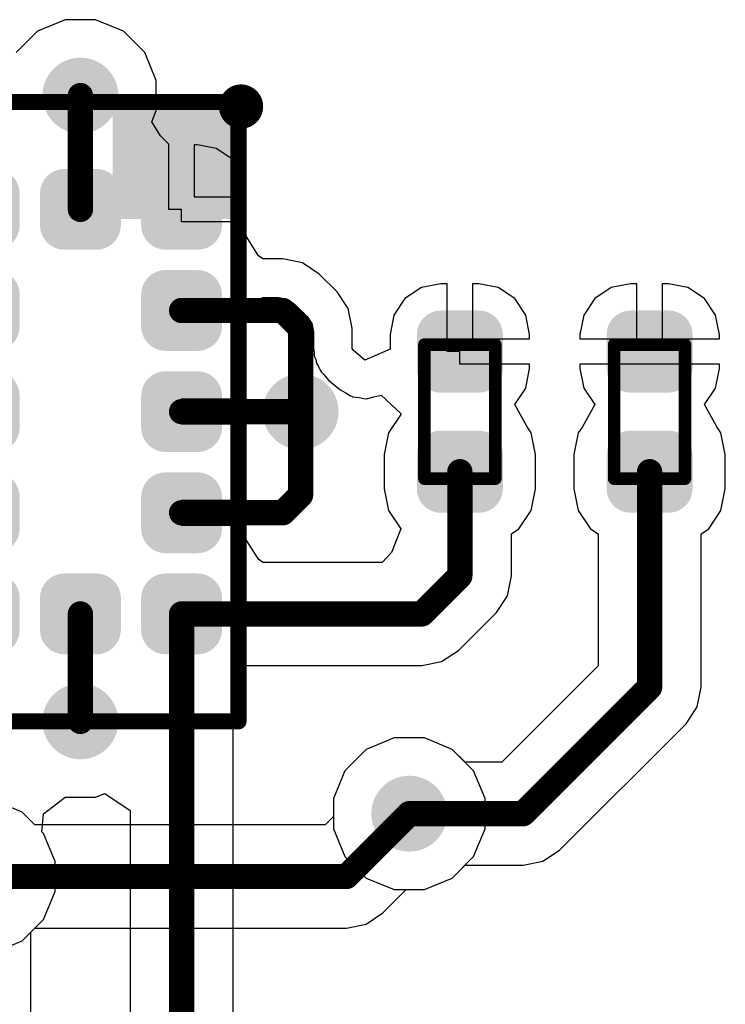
# Model space of a CAD drawing. Header units: inches. Extents: x 0 to 41, y 0 to 25.4.
# Tile 5 of 12: x 20 to 25.6, y 8 to 15.8. Entities that reach past the tile are written whole.
import ezdxf

# ---------------------------------------------------------------- set-up
doc = ezdxf.new("R2010")
doc.units = ezdxf.units.IN
for name, color, linetype in [('BOTTOM', 5, 'Continuous'), ('TOP', 1, 'Continuous'), ('Top Assembly', 56, 'Continuous'), ('Top Overlay', 2, 'Continuous'), ('Top Solder', 216, 'Continuous'), ('Via Holes', 16, 'Continuous')]:
    doc.layers.add(name, color=color, linetype=linetype)

# ---------------------------------------------------------------- blocks, each defined once
blk = doc.blocks.new('RES_0402_1876')
at = {"layer": 'TOP'}
h = blk.add_hatch(color=1, dxfattribs=at)
edge = h.paths.add_edge_path()
edge.add_arc((-0.3402, -0.1498), 0.1402, 270, 360)
edge.add_line((-0.2, -0.1498), (-0.2, 0.1498))
edge.add_arc((-0.3402, 0.1498), 0.1402, 0, 90)
edge.add_line((-0.3402, 0.29), (-0.6098, 0.29))
edge.add_arc((-0.6098, 0.1498), 0.1402, 90, 180)
edge.add_line((-0.75, 0.1498), (-0.75, -0.1498))
edge.add_arc((-0.6098, -0.1498), 0.1402, 180, 270)
edge.add_line((-0.6098, -0.29), (-0.3402, -0.29))
h = blk.add_hatch(color=1, dxfattribs=at)
edge = h.paths.add_edge_path()
edge.add_arc((0.3402, 0.1498), 0.1402, 90, 180)
edge.add_line((0.2, 0.1498), (0.2, -0.1498))
edge.add_arc((0.3402, -0.1498), 0.1402, 180, 270)
edge.add_line((0.3402, -0.29), (0.6098, -0.29))
edge.add_arc((0.6098, -0.1498), 0.1402, 270, 360)
edge.add_line((0.75, -0.1498), (0.75, 0.1498))
edge.add_arc((0.6098, 0.1498), 0.1402, 0, 90)
edge.add_line((0.6098, 0.29), (0.3402, 0.29))
at = {"layer": 'Top Solder'}
h = blk.add_hatch(color=216, dxfattribs=at)
edge = h.paths.add_edge_path()
edge.add_arc((-0.3402, -0.1498), 0.1902, 270, 360)
edge.add_line((-0.15, -0.1498), (-0.15, 0.1498))
edge.add_arc((-0.3402, 0.1498), 0.1902, 0, 90)
edge.add_line((-0.3402, 0.34), (-0.6098, 0.34))
edge.add_arc((-0.6098, 0.1498), 0.1902, 90, 180)
edge.add_line((-0.8, 0.1498), (-0.8, -0.1498))
edge.add_arc((-0.6098, -0.1498), 0.1902, 180, 270)
edge.add_line((-0.6098, -0.34), (-0.3402, -0.34))
h = blk.add_hatch(color=216, dxfattribs=at)
edge = h.paths.add_edge_path()
edge.add_arc((0.3402, 0.1498), 0.1902, 90, 180)
edge.add_line((0.15, 0.1498), (0.15, -0.1498))
edge.add_arc((0.3402, -0.1498), 0.1902, 180, 270)
edge.add_line((0.3402, -0.34), (0.6098, -0.34))
edge.add_arc((0.6098, -0.1498), 0.1902, 270, 360)
edge.add_line((0.8, -0.1498), (0.8, 0.1498))
edge.add_arc((0.6098, 0.1498), 0.1902, 0, 90)
edge.add_line((0.6098, 0.34), (0.3402, 0.34))
at = {"layer": 'Top Assembly', "const_width": 0.1}
for points in [[(-0.53, 0.28), (-0.53, -0.28)], [(-0.53, 0.28), (0.53, 0.28)], [(0.53, 0.28), (0.53, -0.28)], [(-0.53, -0.28), (0.53, -0.28)]]:
    blk.add_lwpolyline(points, dxfattribs=at)
at = {"layer": 'Top Assembly', "const_width": 0.05}
for points in [[(-0.555, 0.28, 1), (-0.505, 0.28, 1)], [(-0.555, 0.28, 1), (-0.505, 0.28, 1)], [(0.505, 0.28, 1), (0.555, 0.28, 1)], [(0.505, 0.28, 1), (0.555, 0.28, 1)], [(-0.555, -0.28, 1), (-0.505, -0.28, 1)], [(-0.555, -0.28, 1), (-0.505, -0.28, 1)], [(0.505, -0.28, 1), (0.555, -0.28, 1)], [(0.505, -0.28, 1), (0.555, -0.28, 1)]]:
    blk.add_lwpolyline(points, format="xyb", close=True, dxfattribs=at)
blk = doc.blocks.new('VL53L4CDV0DH_1_1902')
at = {"layer": 'TOP'}
h = blk.add_hatch(color=1, dxfattribs=at)
edge = h.paths.add_edge_path()
edge.add_arc((-1.475, 0.925), 0.125, 0, 90)
edge.add_line((-1.475, 1.05), (-1.725, 1.05))
edge.add_arc((-1.725, 0.925), 0.125, 90, 180)
edge.add_line((-1.85, 0.925), (-1.85, 0.675))
edge.add_arc((-1.725, 0.675), 0.125, 180, 270)
edge.add_line((-1.725, 0.55), (-1.475, 0.55))
edge.add_arc((-1.475, 0.675), 0.125, 270, 360)
edge.add_line((-1.35, 0.675), (-1.35, 0.925))
h = blk.add_hatch(color=1, dxfattribs=at)
edge = h.paths.add_edge_path()
edge.add_arc((-0.675, 0.925), 0.125, 0, 90)
edge.add_line((-0.675, 1.05), (-0.925, 1.05))
edge.add_arc((-0.925, 0.925), 0.125, 90, 180)
edge.add_line((-1.05, 0.925), (-1.05, 0.675))
edge.add_arc((-0.925, 0.675), 0.125, 180, 270)
edge.add_line((-0.925, 0.55), (-0.675, 0.55))
edge.add_arc((-0.675, 0.675), 0.125, 270, 360)
edge.add_line((-0.55, 0.675), (-0.55, 0.925))
h = blk.add_hatch(color=1, dxfattribs=at)
edge = h.paths.add_edge_path()
edge.add_arc((0.125, 0.925), 0.125, 0, 90)
edge.add_line((0.125, 1.05), (-0.125, 1.05))
edge.add_arc((-0.125, 0.925), 0.125, 90, 180)
edge.add_line((-0.25, 0.925), (-0.25, 0.675))
edge.add_arc((-0.125, 0.675), 0.125, 180, 270)
edge.add_line((-0.125, 0.55), (0.125, 0.55))
edge.add_arc((0.125, 0.675), 0.125, 270, 360)
edge.add_line((0.25, 0.675), (0.25, 0.925))
h = blk.add_hatch(color=1, dxfattribs=at)
edge = h.paths.add_edge_path()
edge.add_arc((0.925, 0.925), 0.125, 0, 90)
edge.add_line((0.925, 1.05), (0.675, 1.05))
edge.add_arc((0.675, 0.925), 0.125, 90, 180)
edge.add_line((0.55, 0.925), (0.55, 0.675))
edge.add_arc((0.675, 0.675), 0.125, 180, 270)
edge.add_line((0.675, 0.55), (0.925, 0.55))
edge.add_arc((0.925, 0.675), 0.125, 270, 360)
edge.add_line((1.05, 0.675), (1.05, 0.925))
h = blk.add_hatch(color=1, dxfattribs=at)
edge = h.paths.add_edge_path()
edge.add_arc((1.725, 0.925), 0.125, 0, 90)
edge.add_line((1.725, 1.05), (1.475, 1.05))
edge.add_arc((1.475, 0.925), 0.125, 90, 180)
edge.add_line((1.35, 0.925), (1.35, 0.675))
edge.add_arc((1.475, 0.675), 0.125, 180, 270)
edge.add_line((1.475, 0.55), (1.725, 0.55))
edge.add_arc((1.725, 0.675), 0.125, 270, 360)
edge.add_line((1.85, 0.675), (1.85, 0.925))
h = blk.add_hatch(color=1, dxfattribs=at)
edge = h.paths.add_edge_path()
edge.add_arc((-1.475, 0.125), 0.125, 0, 90)
edge.add_line((-1.475, 0.25), (-1.725, 0.25))
edge.add_arc((-1.725, 0.125), 0.125, 90, 180)
edge.add_line((-1.85, 0.125), (-1.85, -0.125))
edge.add_arc((-1.725, -0.125), 0.125, 180, 270)
edge.add_line((-1.725, -0.25), (-1.475, -0.25))
edge.add_arc((-1.475, -0.125), 0.125, 270, 360)
edge.add_line((-1.35, -0.125), (-1.35, 0.125))
h = blk.add_hatch(color=1, dxfattribs=at)
edge = h.paths.add_edge_path()
edge.add_arc((1.725, 0.125), 0.125, 0, 90)
edge.add_line((1.725, 0.25), (1.475, 0.25))
edge.add_arc((1.475, 0.125), 0.125, 90, 180)
edge.add_line((1.35, 0.125), (1.35, -0.125))
edge.add_arc((1.475, -0.125), 0.125, 180, 270)
edge.add_line((1.475, -0.25), (1.725, -0.25))
edge.add_arc((1.725, -0.125), 0.125, 270, 360)
edge.add_line((1.85, -0.125), (1.85, 0.125))
h = blk.add_hatch(color=1, dxfattribs=at)
edge = h.paths.add_edge_path()
edge.add_arc((-1.475, -0.675), 0.125, 0, 90)
edge.add_line((-1.475, -0.55), (-1.725, -0.55))
edge.add_arc((-1.725, -0.675), 0.125, 90, 180)
edge.add_line((-1.85, -0.675), (-1.85, -0.925))
edge.add_arc((-1.725, -0.925), 0.125, 180, 270)
edge.add_line((-1.725, -1.05), (-1.475, -1.05))
edge.add_arc((-1.475, -0.925), 0.125, 270, 360)
edge.add_line((-1.35, -0.925), (-1.35, -0.675))
h = blk.add_hatch(color=1, dxfattribs=at)
edge = h.paths.add_edge_path()
edge.add_arc((-0.675, -0.675), 0.125, 0, 90)
edge.add_line((-0.675, -0.55), (-0.925, -0.55))
edge.add_arc((-0.925, -0.675), 0.125, 90, 180)
edge.add_line((-1.05, -0.675), (-1.05, -0.925))
edge.add_arc((-0.925, -0.925), 0.125, 180, 270)
edge.add_line((-0.925, -1.05), (-0.675, -1.05))
edge.add_arc((-0.675, -0.925), 0.125, 270, 360)
edge.add_line((-0.55, -0.925), (-0.55, -0.675))
h = blk.add_hatch(color=1, dxfattribs=at)
edge = h.paths.add_edge_path()
edge.add_arc((0.125, -0.675), 0.125, 0, 90)
edge.add_line((0.125, -0.55), (-0.125, -0.55))
edge.add_arc((-0.125, -0.675), 0.125, 90, 180)
edge.add_line((-0.25, -0.675), (-0.25, -0.925))
edge.add_arc((-0.125, -0.925), 0.125, 180, 270)
edge.add_line((-0.125, -1.05), (0.125, -1.05))
edge.add_arc((0.125, -0.925), 0.125, 270, 360)
edge.add_line((0.25, -0.925), (0.25, -0.675))
h = blk.add_hatch(color=1, dxfattribs=at)
edge = h.paths.add_edge_path()
edge.add_arc((0.925, -0.675), 0.125, 0, 90)
edge.add_line((0.925, -0.55), (0.675, -0.55))
edge.add_arc((0.675, -0.675), 0.125, 90, 180)
edge.add_line((0.55, -0.675), (0.55, -0.925))
edge.add_arc((0.675, -0.925), 0.125, 180, 270)
edge.add_line((0.675, -1.05), (0.925, -1.05))
edge.add_arc((0.925, -0.925), 0.125, 270, 360)
edge.add_line((1.05, -0.925), (1.05, -0.675))
h = blk.add_hatch(color=1, dxfattribs=at)
edge = h.paths.add_edge_path()
edge.add_arc((1.725, -0.675), 0.125, 0, 90)
edge.add_line((1.725, -0.55), (1.475, -0.55))
edge.add_arc((1.475, -0.675), 0.125, 90, 180)
edge.add_line((1.35, -0.675), (1.35, -0.925))
edge.add_arc((1.475, -0.925), 0.125, 180, 270)
edge.add_line((1.475, -1.05), (1.725, -1.05))
edge.add_arc((1.725, -0.925), 0.125, 270, 360)
edge.add_line((1.85, -0.925), (1.85, -0.675))
at = {"layer": 'Top Assembly'}
blk.add_hatch(color=56, dxfattribs=at).paths.add_polyline_path([(1.524, -1.25), (2.45, -1.25), (2.45, -0.254), (1.524, -0.254)])
at = {"layer": 'Top Solder'}
h = blk.add_hatch(color=216, dxfattribs=at)
edge = h.paths.add_edge_path()
edge.add_arc((-1.475, 0.925), 0.195, 0, 90)
edge.add_line((-1.475, 1.12), (-1.725, 1.12))
edge.add_arc((-1.725, 0.925), 0.195, 90, 180)
edge.add_line((-1.92, 0.925), (-1.92, 0.675))
edge.add_arc((-1.725, 0.675), 0.195, 180, 270)
edge.add_line((-1.725, 0.48), (-1.475, 0.48))
edge.add_arc((-1.475, 0.675), 0.195, 270, 360)
edge.add_line((-1.28, 0.675), (-1.28, 0.925))
h = blk.add_hatch(color=216, dxfattribs=at)
edge = h.paths.add_edge_path()
edge.add_arc((-0.675, 0.925), 0.195, 0, 90)
edge.add_line((-0.675, 1.12), (-0.925, 1.12))
edge.add_arc((-0.925, 0.925), 0.195, 90, 180)
edge.add_line((-1.12, 0.925), (-1.12, 0.675))
edge.add_arc((-0.925, 0.675), 0.195, 180, 270)
edge.add_line((-0.925, 0.48), (-0.675, 0.48))
edge.add_arc((-0.675, 0.675), 0.195, 270, 360)
edge.add_line((-0.48, 0.675), (-0.48, 0.925))
h = blk.add_hatch(color=216, dxfattribs=at)
edge = h.paths.add_edge_path()
edge.add_arc((0.125, 0.925), 0.195, 0, 90)
edge.add_line((0.125, 1.12), (-0.125, 1.12))
edge.add_arc((-0.125, 0.925), 0.195, 90, 180)
edge.add_line((-0.32, 0.925), (-0.32, 0.675))
edge.add_arc((-0.125, 0.675), 0.195, 180, 270)
edge.add_line((-0.125, 0.48), (0.125, 0.48))
edge.add_arc((0.125, 0.675), 0.195, 270, 360)
edge.add_line((0.32, 0.675), (0.32, 0.925))
h = blk.add_hatch(color=216, dxfattribs=at)
edge = h.paths.add_edge_path()
edge.add_arc((0.925, 0.925), 0.195, 0, 90)
edge.add_line((0.925, 1.12), (0.675, 1.12))
edge.add_arc((0.675, 0.925), 0.195, 90, 180)
edge.add_line((0.48, 0.925), (0.48, 0.675))
edge.add_arc((0.675, 0.675), 0.195, 180, 270)
edge.add_line((0.675, 0.48), (0.925, 0.48))
edge.add_arc((0.925, 0.675), 0.195, 270, 360)
edge.add_line((1.12, 0.675), (1.12, 0.925))
h = blk.add_hatch(color=216, dxfattribs=at)
edge = h.paths.add_edge_path()
edge.add_arc((1.725, 0.925), 0.195, 0, 90)
edge.add_line((1.725, 1.12), (1.475, 1.12))
edge.add_arc((1.475, 0.925), 0.195, 90, 180)
edge.add_line((1.28, 0.925), (1.28, 0.675))
edge.add_arc((1.475, 0.675), 0.195, 180, 270)
edge.add_line((1.475, 0.48), (1.725, 0.48))
edge.add_arc((1.725, 0.675), 0.195, 270, 360)
edge.add_line((1.92, 0.675), (1.92, 0.925))
h = blk.add_hatch(color=216, dxfattribs=at)
edge = h.paths.add_edge_path()
edge.add_arc((-1.475, 0.125), 0.195, 0, 90)
edge.add_line((-1.475, 0.32), (-1.725, 0.32))
edge.add_arc((-1.725, 0.125), 0.195, 90, 180)
edge.add_line((-1.92, 0.125), (-1.92, -0.125))
edge.add_arc((-1.725, -0.125), 0.195, 180, 270)
edge.add_line((-1.725, -0.32), (-1.475, -0.32))
edge.add_arc((-1.475, -0.125), 0.195, 270, 360)
edge.add_line((-1.28, -0.125), (-1.28, 0.125))
h = blk.add_hatch(color=216, dxfattribs=at)
edge = h.paths.add_edge_path()
edge.add_arc((1.725, 0.125), 0.195, 0, 90)
edge.add_line((1.725, 0.32), (1.475, 0.32))
edge.add_arc((1.475, 0.125), 0.195, 90, 180)
edge.add_line((1.28, 0.125), (1.28, -0.125))
edge.add_arc((1.475, -0.125), 0.195, 180, 270)
edge.add_line((1.475, -0.32), (1.725, -0.32))
edge.add_arc((1.725, -0.125), 0.195, 270, 360)
edge.add_line((1.92, -0.125), (1.92, 0.125))
h = blk.add_hatch(color=216, dxfattribs=at)
edge = h.paths.add_edge_path()
edge.add_arc((-1.475, -0.675), 0.195, 0, 90)
edge.add_line((-1.475, -0.48), (-1.725, -0.48))
edge.add_arc((-1.725, -0.675), 0.195, 90, 180)
edge.add_line((-1.92, -0.675), (-1.92, -0.925))
edge.add_arc((-1.725, -0.925), 0.195, 180, 270)
edge.add_line((-1.725, -1.12), (-1.475, -1.12))
edge.add_arc((-1.475, -0.925), 0.195, 270, 360)
edge.add_line((-1.28, -0.925), (-1.28, -0.675))
h = blk.add_hatch(color=216, dxfattribs=at)
edge = h.paths.add_edge_path()
edge.add_arc((-0.675, -0.675), 0.195, 0, 90)
edge.add_line((-0.675, -0.48), (-0.925, -0.48))
edge.add_arc((-0.925, -0.675), 0.195, 90, 180)
edge.add_line((-1.12, -0.675), (-1.12, -0.925))
edge.add_arc((-0.925, -0.925), 0.195, 180, 270)
edge.add_line((-0.925, -1.12), (-0.675, -1.12))
edge.add_arc((-0.675, -0.925), 0.195, 270, 360)
edge.add_line((-0.48, -0.925), (-0.48, -0.675))
h = blk.add_hatch(color=216, dxfattribs=at)
edge = h.paths.add_edge_path()
edge.add_arc((0.125, -0.675), 0.195, 0, 90)
edge.add_line((0.125, -0.48), (-0.125, -0.48))
edge.add_arc((-0.125, -0.675), 0.195, 90, 180)
edge.add_line((-0.32, -0.675), (-0.32, -0.925))
edge.add_arc((-0.125, -0.925), 0.195, 180, 270)
edge.add_line((-0.125, -1.12), (0.125, -1.12))
edge.add_arc((0.125, -0.925), 0.195, 270, 360)
edge.add_line((0.32, -0.925), (0.32, -0.675))
h = blk.add_hatch(color=216, dxfattribs=at)
edge = h.paths.add_edge_path()
edge.add_arc((0.925, -0.675), 0.195, 0, 90)
edge.add_line((0.925, -0.48), (0.675, -0.48))
edge.add_arc((0.675, -0.675), 0.195, 90, 180)
edge.add_line((0.48, -0.675), (0.48, -0.925))
edge.add_arc((0.675, -0.925), 0.195, 180, 270)
edge.add_line((0.675, -1.12), (0.925, -1.12))
edge.add_arc((0.925, -0.925), 0.195, 270, 360)
edge.add_line((1.12, -0.925), (1.12, -0.675))
h = blk.add_hatch(color=216, dxfattribs=at)
edge = h.paths.add_edge_path()
edge.add_arc((1.725, -0.675), 0.195, 0, 90)
edge.add_line((1.725, -0.48), (1.475, -0.48))
edge.add_arc((1.475, -0.675), 0.195, 90, 180)
edge.add_line((1.28, -0.675), (1.28, -0.925))
edge.add_arc((1.475, -0.925), 0.195, 180, 270)
edge.add_line((1.475, -1.12), (1.725, -1.12))
edge.add_arc((1.725, -0.925), 0.195, 270, 360)
edge.add_line((1.92, -0.925), (1.92, -0.675))
at = {"layer": 'Top Assembly', "const_width": 0.127}
for points in [[(-2.45, 1.25), (-2.45, -1.25)], [(-2.45, 1.25), (2.45, 1.25)], [(2.45, 1.25), (2.45, -1.25)], [(-2.45, -1.25), (2.45, -1.25)]]:
    blk.add_lwpolyline(points, dxfattribs=at)
at = {"layer": 'Top Assembly', "const_width": 0.0635}
for points in [[(-2.4818, 1.25, 1), (-2.4183, 1.25, 1)], [(-2.4818, 1.25, 1), (-2.4183, 1.25, 1)], [(2.4183, 1.25, 1), (2.4818, 1.25, 1)], [(2.4183, 1.25, 1), (2.4818, 1.25, 1)], [(-2.4818, -1.25, 1), (-2.4183, -1.25, 1)], [(-2.4818, -1.25, 1), (-2.4183, -1.25, 1)], [(2.4183, -1.25, 1), (2.4818, -1.25, 1)], [(2.4183, -1.25, 1), (2.4818, -1.25, 1)]]:
    blk.add_lwpolyline(points, format="xyb", close=True, dxfattribs=at)
at = {"layer": 'Top Overlay'}
for points, const_width in [([(2.463, -1.27, 1), (2.363, -1.27, 1)], 0.25), ([(2.3005, -1.27, 1), (2.4255, -1.27, 1)], 0.125), ([(2.4005, -1.27, 1), (2.5255, -1.27, 1)], 0.125)]:
    blk.add_lwpolyline(points, format="xyb", close=True, dxfattribs=dict(at, const_width=const_width))
blk = doc.blocks.new('RES_0402_1903')
at = {"layer": 'TOP'}
h = blk.add_hatch(color=1, dxfattribs=at)
edge = h.paths.add_edge_path()
edge.add_arc((-0.3402, -0.1498), 0.1402, 270, 360)
edge.add_line((-0.2, -0.1498), (-0.2, 0.1498))
edge.add_arc((-0.3402, 0.1498), 0.1402, 0, 90)
edge.add_line((-0.3402, 0.29), (-0.6098, 0.29))
edge.add_arc((-0.6098, 0.1498), 0.1402, 90, 180)
edge.add_line((-0.75, 0.1498), (-0.75, -0.1498))
edge.add_arc((-0.6098, -0.1498), 0.1402, 180, 270)
edge.add_line((-0.6098, -0.29), (-0.3402, -0.29))
h = blk.add_hatch(color=1, dxfattribs=at)
edge = h.paths.add_edge_path()
edge.add_arc((0.3402, 0.1498), 0.1402, 90, 180)
edge.add_line((0.2, 0.1498), (0.2, -0.1498))
edge.add_arc((0.3402, -0.1498), 0.1402, 180, 270)
edge.add_line((0.3402, -0.29), (0.6098, -0.29))
edge.add_arc((0.6098, -0.1498), 0.1402, 270, 360)
edge.add_line((0.75, -0.1498), (0.75, 0.1498))
edge.add_arc((0.6098, 0.1498), 0.1402, 0, 90)
edge.add_line((0.6098, 0.29), (0.3402, 0.29))
at = {"layer": 'Top Solder'}
h = blk.add_hatch(color=216, dxfattribs=at)
edge = h.paths.add_edge_path()
edge.add_arc((-0.3402, -0.1498), 0.1902, 270, 360)
edge.add_line((-0.15, -0.1498), (-0.15, 0.1498))
edge.add_arc((-0.3402, 0.1498), 0.1902, 0, 90)
edge.add_line((-0.3402, 0.34), (-0.6098, 0.34))
edge.add_arc((-0.6098, 0.1498), 0.1902, 90, 180)
edge.add_line((-0.8, 0.1498), (-0.8, -0.1498))
edge.add_arc((-0.6098, -0.1498), 0.1902, 180, 270)
edge.add_line((-0.6098, -0.34), (-0.3402, -0.34))
h = blk.add_hatch(color=216, dxfattribs=at)
edge = h.paths.add_edge_path()
edge.add_arc((0.3402, 0.1498), 0.1902, 90, 180)
edge.add_line((0.15, 0.1498), (0.15, -0.1498))
edge.add_arc((0.3402, -0.1498), 0.1902, 180, 270)
edge.add_line((0.3402, -0.34), (0.6098, -0.34))
edge.add_arc((0.6098, -0.1498), 0.1902, 270, 360)
edge.add_line((0.8, -0.1498), (0.8, 0.1498))
edge.add_arc((0.6098, 0.1498), 0.1902, 0, 90)
edge.add_line((0.6098, 0.34), (0.3402, 0.34))
at = {"layer": 'Top Assembly', "const_width": 0.1}
for points in [[(-0.53, -0.28), (-0.53, 0.28)], [(0.53, 0.28), (-0.53, 0.28)], [(0.53, -0.28), (0.53, 0.28)], [(0.53, -0.28), (-0.53, -0.28)]]:
    blk.add_lwpolyline(points, dxfattribs=at)
at = {"layer": 'Top Assembly', "const_width": 0.05}
for points in [[(-0.555, 0.28, 1), (-0.505, 0.28, 1)], [(-0.555, 0.28, 1), (-0.505, 0.28, 1)], [(0.505, 0.28, 1), (0.555, 0.28, 1)], [(0.505, 0.28, 1), (0.555, 0.28, 1)], [(-0.555, -0.28, 1), (-0.505, -0.28, 1)], [(-0.555, -0.28, 1), (-0.505, -0.28, 1)], [(0.505, -0.28, 1), (0.555, -0.28, 1)], [(0.505, -0.28, 1), (0.555, -0.28, 1)]]:
    blk.add_lwpolyline(points, format="xyb", close=True, dxfattribs=at)

msp = doc.modelspace()

# ---------------------------------------------------------------- hatches: boundary and pattern name
at = {"layer": 'BOTTOM'}
h = msp.add_hatch(color=5, dxfattribs=at)
edge = h.paths.add_edge_path()
edge.add_arc((20.5, 15.18), 0.3, 0, 360)
h = msp.add_hatch(color=5, dxfattribs=at)
edge = h.paths.add_edge_path()
edge.add_arc((22.2408, 12.68), 0.3, 0, 360)
h = msp.add_hatch(color=5, dxfattribs=at)
edge = h.paths.add_edge_path()
edge.add_arc((20.5, 10.23), 0.3, 0, 360)
h = msp.add_hatch(color=5, dxfattribs=at)
edge = h.paths.add_edge_path()
edge.add_arc((23.1, 9.5), 0.3, 0, 360)
at = {"layer": 'TOP'}
h = msp.add_hatch(color=1, dxfattribs=at)
edge = h.paths.add_edge_path()
edge.add_arc((20.5, 15.18), 0.3, 0, 360)
h = msp.add_hatch(color=1, dxfattribs=at)
edge = h.paths.add_edge_path()
edge.add_arc((22.2408, 12.68), 0.3, 0, 360)
h = msp.add_hatch(color=1, dxfattribs=at)
edge = h.paths.add_edge_path()
edge.add_arc((20.5, 10.23), 0.3, 0, 360)
h = msp.add_hatch(color=1, dxfattribs=at)
edge = h.paths.add_edge_path()
edge.add_arc((23.1, 9.5), 0.3, 0, 360)
at = {"layer": 'Via Holes'}
h = msp.add_hatch(color=7, dxfattribs=at)
edge = h.paths.add_edge_path()
edge.add_arc((20.5, 15.18), 0.15, 0, 360)
h = msp.add_hatch(color=7, dxfattribs=at)
edge = h.paths.add_edge_path()
edge.add_arc((22.2408, 12.68), 0.15, 0, 360)
h = msp.add_hatch(color=7, dxfattribs=at)
edge = h.paths.add_edge_path()
edge.add_arc((20.5, 10.23), 0.15, 0, 360)
h = msp.add_hatch(color=7, dxfattribs=at)
edge = h.paths.add_edge_path()
edge.add_arc((23.1, 9.5), 0.15, 0, 360)

# ---------------------------------------------------------------- linework, layer by layer
at = {"layer": 'BOTTOM'}
for p, q in [((22.9807, 10.1), (22.7601, 10.0087)), ((23.2193, 10.1), (22.9807, 10.1)), ((23.4399, 10.0087), (23.2193, 10.1)), ((22.7601, 10.0087), (22.5913, 9.8399)), ((23.6087, 9.8399), (23.4399, 10.0087)), ((22.5913, 9.8399), (22.5, 9.6193)), ((23.7, 9.6193), (23.6087, 9.8399)), ((20.0399, 9.5119), (19.8194, 9.6032)), ((22.5, 9.6193), (22.5, 9.4768)), ((23.7, 9.3807), (23.7, 9.6193)), ((20.1407, 9.4111), (20.0399, 9.5119)), ((22.5, 9.4768), (22.4343, 9.4111)), ((22.4343, 9.4111), (20.1407, 9.4111)), ((23.6087, 9.1601), (23.7, 9.3807)), ((23.4399, 8.9913), (23.6087, 9.1601)), ((23.2193, 8.9), (23.4399, 8.9913)), ((22.8916, 8.7149), (23.0768, 8.9)), ((23.0768, 8.9), (23.2193, 8.9)), ((22.7593, 8.6265), (22.8916, 8.7149)), ((20.0399, 8.4946), (20.1407, 8.5954)), ((20.1407, 8.5954), (22.6032, 8.5954)), ((22.6032, 8.5954), (22.6033, 8.5954)), ((22.6033, 8.5954), (22.7593, 8.6265)), ((19.8194, 8.4033), (20.0399, 8.4946))]:
    msp.add_line(p, q, dxfattribs=at)
at = {"layer": 'BOTTOM', "const_width": 0.2}
for points in [[(22.6033, 9.0033), (23.1, 9.5)], [(19.7, 9.0033), (22.6033, 9.0033)]]:
    msp.add_lwpolyline(points, dxfattribs=at)
at = {"layer": 'BOTTOM', "const_width": 0.1}
for points in [[(23.05, 9.5, 1), (23.15, 9.5, 1)], [(22.5533, 9.0033, 1), (22.6533, 9.0033, 1)], [(22.5533, 9.0033, 1), (22.6533, 9.0033, 1)]]:
    msp.add_lwpolyline(points, format="xyb", close=True, dxfattribs=at)
at = {"layer": 'TOP'}
for p, q in [((20.3807, 15.78), (20.1602, 15.6887)), ((20.6194, 15.78), (20.3807, 15.78)), ((20.8399, 15.6887), (20.6194, 15.78)), ((20.1602, 15.6887), (19.9914, 15.5199)), ((21.0087, 15.5199), (20.8399, 15.6887)), ((21.1, 15.2994), (21.0087, 15.5199)), ((21.1, 15.0607), (21.1, 15.2994)), ((21.0638, 14.9732), (21.1, 15.0607)), ((21.1329, 14.8603), (21.0638, 14.9732)), ((21.2, 14.7962), (21.1329, 14.8603)), ((21.2, 14.28), (21.2, 14.7962)), ((21.425, 14.7914), (21.4, 14.7914)), ((21.4, 14.7914), (21.4, 14.38)), ((21.5729, 14.762), (21.425, 14.7914)), ((21.6983, 14.6783), (21.5729, 14.762)), ((21.782, 14.5529), (21.6983, 14.6783)), ((21.8114, 14.405), (21.782, 14.5529)), ((21.4, 14.38), (21.8114, 14.38)), ((21.8114, 14.38), (21.8114, 14.405)), ((21.3, 14.28), (21.2, 14.28)), ((21.3, 14.18), (21.3, 14.28)), ((21.8114, 14.18), (21.3, 14.18)), ((21.8114, 14.155), (21.8114, 14.18)), ((21.7981, 14.0878), (21.8114, 14.155)), ((21.9084, 13.9134), (21.7981, 14.0878)), ((21.9429, 13.8878), (21.9084, 13.9134)), ((22.1, 13.8878), (21.9429, 13.8878)), ((22.2561, 13.8568), (22.1, 13.8878)), ((22.1, 13.8878), (22.1, 13.8878)), ((22.3884, 13.7684), (22.2561, 13.8568)), ((22.5291, 13.6277), (22.3884, 13.7684)), ((23.1964, 13.6611), (23.066, 13.574)), ((23.3503, 13.6917), (23.1964, 13.6611)), ((23.4, 13.6917), (23.3503, 13.6917)), ((23.4, 13.155), (23.4, 13.6917)), ((23.6498, 13.6917), (23.6, 13.6917)), ((23.6, 13.6917), (23.6, 13.255)), ((23.8036, 13.6611), (23.6498, 13.6917)), ((23.934, 13.574), (23.8036, 13.6611)), ((24.6964, 13.6611), (24.566, 13.574)), ((24.8503, 13.6917), (24.6964, 13.6611)), ((24.9, 13.6917), (24.8503, 13.6917)), ((24.9, 13.255), (24.9, 13.6917)), ((25.1498, 13.6917), (25.1, 13.6917)), ((25.1, 13.6917), (25.1, 13.255)), ((25.3036, 13.6611), (25.1498, 13.6917)), ((25.434, 13.574), (25.3036, 13.6611)), ((21.835, 13.4575), (21.9429, 13.582)), ((21.9429, 13.582), (22.0699, 13.582)), ((22.0699, 13.582), (22.1368, 13.5687)), ((22.1368, 13.5687), (22.1934, 13.5308)), ((22.6176, 13.4953), (22.5291, 13.6277)), ((22.5291, 13.6277), (22.5291, 13.6277)), ((23.066, 13.574), (22.9789, 13.4436)), ((24.0211, 13.4436), (23.934, 13.574)), ((24.566, 13.574), (24.4789, 13.4436)), ((25.5211, 13.4436), (25.434, 13.574)), ((22.1934, 13.5308), (22.2916, 13.4327)), ((22.6486, 13.3393), (22.6176, 13.4953)), ((21.8114, 13.4052), (21.8132, 13.4145)), ((21.8114, 13.355), (21.8114, 13.4052)), ((21.8132, 13.4145), (21.815, 13.4204)), ((21.815, 13.4204), (21.835, 13.4575)), ((22.2916, 13.4327), (22.3294, 13.376)), ((22.9789, 13.4436), (22.9483, 13.2898)), ((24.0517, 13.2898), (24.0211, 13.4436)), ((24.4789, 13.4436), (24.4483, 13.2898)), ((25.5517, 13.2898), (25.5211, 13.4436)), ((21.782, 13.2071), (21.8114, 13.355)), ((22.3294, 13.376), (22.3427, 13.3092)), ((22.6486, 13.1794), (22.6486, 13.3393)), ((22.3427, 13.3092), (22.3427, 13.1794)), ((22.9483, 13.2898), (22.9483, 13.1731)), ((23.6, 13.255), (24.0517, 13.255)), ((24.0517, 13.255), (24.0517, 13.2898)), ((24.4483, 13.2898), (24.4483, 13.255)), ((24.4483, 13.255), (24.9, 13.255)), ((25.1, 13.255), (25.5517, 13.255)), ((25.5517, 13.255), (25.5517, 13.2898)), ((21.6994, 13.08), (21.782, 13.2071)), ((22.3427, 13.1794), (22.3487, 13.1496)), ((22.6599, 13.1627), (22.6486, 13.1794)), ((22.7483, 13.0877), (22.6599, 13.1627)), ((22.9483, 13.1731), (22.7483, 13.0877)), ((22.3487, 13.1496), (22.3487, 13.1191)), ((22.3487, 13.1191), (22.3602, 13.0916)), ((22.3602, 13.0916), (22.366, 13.0624)), ((23.5, 13.155), (23.4, 13.155)), ((23.5, 13.055), (23.5, 13.155)), ((21.782, 12.9529), (21.6994, 13.08)), ((22.366, 13.0624), (22.3829, 13.0371)), ((22.3829, 13.0371), (22.3856, 13.0307)), ((22.3856, 13.0307), (22.3878, 13.0228)), ((22.3878, 13.0228), (22.39, 13.0201)), ((22.39, 13.0201), (22.3946, 13.009)), ((22.3946, 13.009), (22.4059, 12.9922)), ((24.0517, 13.055), (23.5, 13.055)), ((24.0211, 12.8664), (24.0517, 13.0203)), ((24.0517, 13.0203), (24.0517, 13.055)), ((25, 13.055), (24.4483, 13.055)), ((24.4483, 13.055), (24.4483, 13.0203)), ((24.4483, 13.0203), (24.4789, 12.8664)), ((25.5517, 13.055), (25, 13.055)), ((25.5211, 12.8664), (25.5517, 13.0203)), ((25.5517, 13.0203), (25.5517, 13.055)), ((21.8114, 12.805), (21.782, 12.9529)), ((22.4059, 12.9922), (22.4269, 12.9713)), ((22.4269, 12.9713), (22.4323, 12.9632)), ((22.4323, 12.9632), (22.4385, 12.959)), ((22.4385, 12.959), (22.4621, 12.9293)), ((22.4621, 12.9293), (22.5505, 12.8544)), ((22.5505, 12.8544), (22.5933, 12.8306)), ((23.934, 12.736), (24.0211, 12.8664)), ((24.4789, 12.8664), (24.566, 12.736)), ((25.434, 12.736), (25.5211, 12.8664)), ((21.3, 12.58), (21.3, 12.78)), ((21.3, 12.78), (21.8114, 12.78)), ((21.8114, 12.78), (21.8114, 12.805)), ((22.5933, 12.8306), (22.6344, 12.8038)), ((22.6344, 12.8038), (22.6452, 12.8018)), ((22.6452, 12.8018), (22.6549, 12.7964)), ((22.6549, 12.7964), (22.7035, 12.7909)), ((22.7035, 12.7909), (22.7517, 12.7818)), ((22.7517, 12.7818), (22.7625, 12.7841)), ((22.7625, 12.7841), (22.7734, 12.7828)), ((22.7734, 12.7828), (22.8206, 12.7963)), ((22.8206, 12.7963), (22.8685, 12.8064)), ((22.8685, 12.8064), (22.8773, 12.8102)), ((22.8773, 12.8102), (23.0329, 12.6661)), ((24.0316, 12.5607), (23.934, 12.736)), ((24.566, 12.736), (24.4684, 12.5607)), ((25.5316, 12.5607), (25.434, 12.736)), ((23.0329, 12.6572), (22.9356, 12.5115)), ((23.0329, 12.6661), (23.0329, 12.6572)), ((21.8114, 12.58), (21.3, 12.58)), ((21.782, 12.4071), (21.8114, 12.555)), ((21.8114, 12.555), (21.8114, 12.58)), ((24.0645, 12.5115), (24.0316, 12.5607)), ((24.4684, 12.5607), (24.4355, 12.5115)), ((25.5645, 12.5115), (25.5316, 12.5607)), ((22.9356, 12.5115), (22.9014, 12.3398)), ((24.0986, 12.3398), (24.0645, 12.5115)), ((24.4355, 12.5115), (24.4014, 12.3398)), ((25.5986, 12.3398), (25.5645, 12.5115)), ((21.6994, 12.28), (21.782, 12.4071)), ((22.9014, 12.3398), (22.9014, 12.0703)), ((24.0986, 12.0703), (24.0986, 12.3398)), ((24.4014, 12.3398), (24.4014, 12.0703)), ((25.5986, 12.0703), (25.5986, 12.3398)), ((21.782, 12.1529), (21.6994, 12.28)), ((21.8114, 12.005), (21.782, 12.1529)), ((21.8114, 11.98), (21.8114, 12.005)), ((22.9014, 12.0703), (22.9356, 11.8985)), ((24.0645, 11.8985), (24.0986, 12.0703)), ((24.4014, 12.0703), (24.4355, 11.8985)), ((25.5645, 11.8985), (25.5986, 12.0703)), ((21.3, 11.78), (21.3, 11.98)), ((21.3, 11.98), (21.8114, 11.98)), ((22.9356, 11.8985), (23.0329, 11.7529)), ((23.9672, 11.7529), (24.0645, 11.8985)), ((24.4355, 11.8985), (24.5328, 11.7529)), ((25.4672, 11.7529), (25.5645, 11.8985)), ((21.8114, 11.78), (21.3, 11.78)), ((21.8114, 11.755), (21.8114, 11.78)), ((21.7981, 11.6878), (21.8114, 11.755)), ((21.9084, 11.5134), (21.7981, 11.6878)), ((23.0329, 11.7529), (22.9607, 11.5665)), ((23.9079, 11.7132), (23.9672, 11.7529)), ((23.9079, 11.38), (23.9079, 11.7132)), ((24.5328, 11.7529), (24.5922, 11.7132)), ((24.5922, 11.7132), (24.5922, 10.6689)), ((25.4078, 11.7132), (25.4672, 11.7529)), ((25.4078, 10.5), (25.4078, 11.7132)), ((22.9607, 11.5665), (22.8864, 11.4878)), ((21.9429, 11.4878), (21.9084, 11.5134)), ((22.8864, 11.4878), (21.9429, 11.4878)), ((23.8768, 11.2239), (23.9079, 11.38)), ((23.9079, 11.38), (23.9079, 11.38)), ((23.7884, 11.0916), (23.8768, 11.2239)), ((23.4884, 10.7916), (23.7884, 11.0916)), ((23.7884, 11.0916), (23.7884, 11.0916)), ((23.3561, 10.7032), (23.4884, 10.7916)), ((21.7314, 10.6486), (21.7472, 10.6722)), ((21.7472, 10.6722), (23.2, 10.6722)), ((23.2, 10.6722), (23.3561, 10.7032)), ((23.2, 10.6722), (23.2, 10.6722)), ((21.7079, 10.6329), (21.7314, 10.6486)), ((21.7079, 7.1689), (21.7079, 10.6329)), ((24.5922, 10.6689), (23.8311, 9.9078)), ((25.3768, 10.3439), (25.4078, 10.5)), ((25.2884, 10.2116), (25.3768, 10.3439)), ((24.2884, 9.2116), (25.2884, 10.2116)), ((25.2884, 10.2116), (25.2884, 10.2116)), ((22.9807, 10.1), (22.7601, 10.0087)), ((23.2193, 10.1), (22.9807, 10.1)), ((23.4399, 10.0087), (23.2193, 10.1)), ((22.7601, 10.0087), (22.5913, 9.8399)), ((23.5407, 9.9078), (23.4399, 10.0087)), ((23.8311, 9.9078), (23.5407, 9.9078)), ((22.5913, 9.8399), (22.5, 9.6193)), ((20.6194, 9.63), (20.6922, 9.6602)), ((20.6922, 9.6602), (20.8922, 9.5265)), ((20.208, 9.4987), (20.3807, 9.63)), ((20.3807, 9.63), (20.6194, 9.63)), ((22.5, 9.6193), (22.5, 9.3807)), ((20.8922, 9.5265), (20.8922, 7)), ((20.1961, 9.3557), (20.208, 9.4987)), ((20.2087, 9.3431), (20.1961, 9.3557)), ((22.5, 9.3807), (22.5913, 9.1601)), ((20.3, 9.1226), (20.2087, 9.3431)), ((24.1561, 9.1232), (24.2884, 9.2116)), ((20.3, 8.8839), (20.3, 9.1226)), ((22.5913, 9.1601), (22.7601, 8.9913)), ((24, 9.0922), (24.1561, 9.1232)), ((23.4399, 8.9913), (23.5407, 9.0922)), ((23.5407, 9.0922), (24, 9.0922)), ((24, 9.0922), (24, 9.0922)), ((22.7601, 8.9913), (22.9807, 8.9)), ((23.2193, 8.9), (23.4399, 8.9913)), ((20.2087, 8.6634), (20.3, 8.8839)), ((22.9807, 8.9), (23.2193, 8.9)), ((20.1079, 8.5626), (20.2087, 8.6634)), ((20.1079, 6.2359), (20.1079, 8.5626))]:
    msp.add_line(p, q, dxfattribs=at)
at = {"layer": 'TOP', "const_width": 0.2}
for points in [[(20.5, 14.28), (20.5, 15.18)], [(21.3, 13.48), (22.1, 13.48)], [(22.1, 13.48), (22.2408, 13.3393)], [(22.2408, 12.68), (22.2408, 13.3393)], [(21.3, 12.68), (22.2408, 12.68)], [(22.2408, 12.0207), (22.2408, 12.68)], [(23.5, 11.38), (23.5, 12.205)], [(25, 10.5), (25, 12.205)], [(22.1, 11.88), (22.2408, 12.0207)], [(21.3, 11.88), (22.1, 11.88)], [(23.2, 11.08), (23.5, 11.38)], [(20.5, 10.23), (20.5, 11.08)], [(21.3, 11.08), (23.2, 11.08)], [(21.3, 7), (21.3, 11.08)], [(24, 9.5), (25, 10.5)], [(23.1, 9.5), (24, 9.5)]]:
    msp.add_lwpolyline(points, dxfattribs=at)
at = {"layer": 'TOP', "const_width": 0.1}
for points in [[(20.45, 15.18, 1), (20.55, 15.18, 1)], [(20.45, 14.28, 1), (20.55, 14.28, 1)], [(21.25, 13.48, 1), (21.35, 13.48, 1)], [(22.05, 13.48, 1), (22.15, 13.48, 1)], [(22.05, 13.48, 1), (22.15, 13.48, 1)], [(22.1908, 13.3393, 1), (22.2908, 13.3393, 1)], [(22.1908, 13.3393, 1), (22.2908, 13.3393, 1)], [(21.25, 12.68, 1), (21.35, 12.68, 1)], [(22.1908, 12.68, 1), (22.2908, 12.68, 1)], [(22.1908, 12.68, 1), (22.2908, 12.68, 1)], [(22.1908, 12.68, 1), (22.2908, 12.68, 1)], [(23.45, 12.205, 1), (23.55, 12.205, 1)], [(24.95, 12.205, 1), (25.05, 12.205, 1)], [(22.1908, 12.0207, 1), (22.2908, 12.0207, 1)], [(22.1908, 12.0207, 1), (22.2908, 12.0207, 1)], [(21.25, 11.88, 1), (21.35, 11.88, 1)], [(22.05, 11.88, 1), (22.15, 11.88, 1)], [(22.05, 11.88, 1), (22.15, 11.88, 1)], [(23.45, 11.38, 1), (23.55, 11.38, 1)], [(23.45, 11.38, 1), (23.55, 11.38, 1)], [(20.45, 11.08, 1), (20.55, 11.08, 1)], [(21.25, 11.08, 1), (21.35, 11.08, 1)], [(21.25, 11.08, 1), (21.35, 11.08, 1)], [(23.15, 11.08, 1), (23.25, 11.08, 1)], [(23.15, 11.08, 1), (23.25, 11.08, 1)], [(24.95, 10.5, 1), (25.05, 10.5, 1)], [(24.95, 10.5, 1), (25.05, 10.5, 1)], [(20.45, 10.23, 1), (20.55, 10.23, 1)], [(23.05, 9.5, 1), (23.15, 9.5, 1)], [(23.95, 9.5, 1), (24.05, 9.5, 1)], [(23.95, 9.5, 1), (24.05, 9.5, 1)]]:
    msp.add_lwpolyline(points, format="xyb", close=True, dxfattribs=at)

# ---------------------------------------------------------------- block references
for name, p, rotation in [('VL53L4CDV0DH_1_1902', (20.5, 12.68), 90), ('RES_0402_1903', (23.5, 12.68), 270), ('RES_0402_1876', (25, 12.68), 90)]:
    msp.add_blockref(name, p, dxfattribs=dict(rotation=rotation))

doc.saveas('drawing.dxf')
